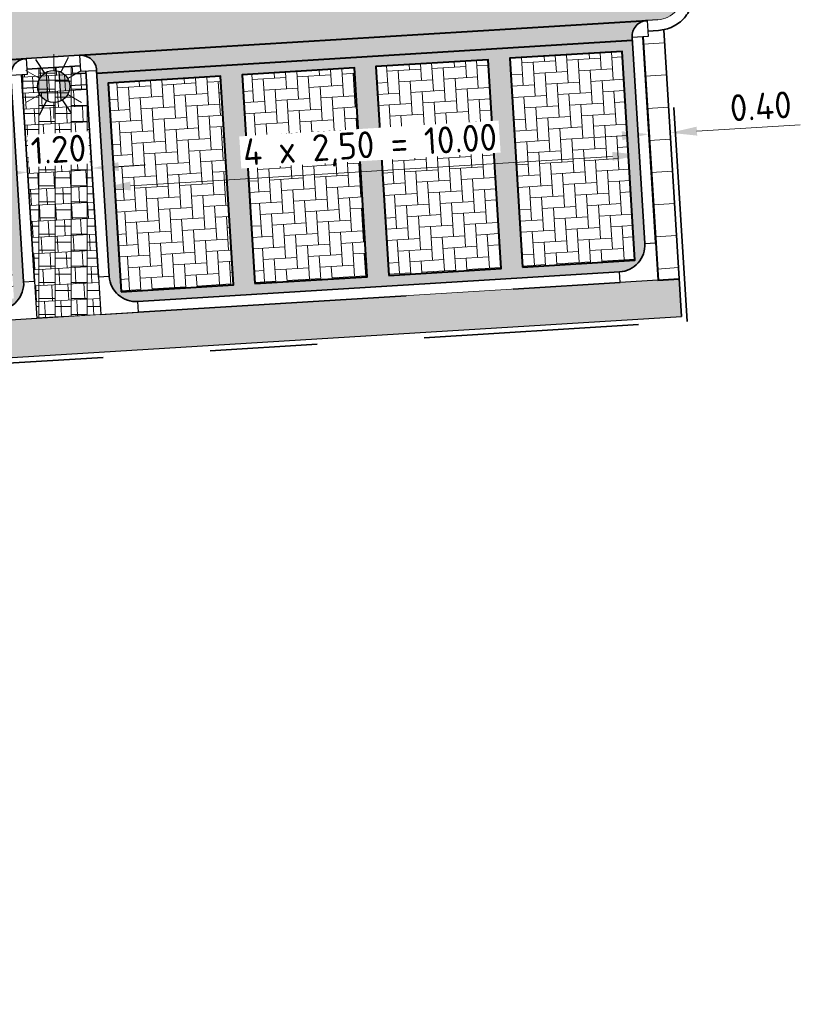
# Model space of a CAD drawing. Header units: metres. Extents: x 162305 to 163132, y 502542 to 502928.
# Tile 185 of 222: x 162648 to 162662, y 502785 to 502803. Entities that reach past the tile are written whole.
import ezdxf
from ezdxf.enums import TextEntityAlignment as Align

# ---------------------------------------------------------------- set-up
doc = ezdxf.new("R2010")
doc.units = ezdxf.units.M
doc.linetypes.add('VH-OPSLUITBAND-SO', pattern=[10, 4, -2, 2, -2])
doc.linetypes.add('VH-TROTTOIRBAND-SO', pattern=[15, 5, -2, 2, -2, 2, -2])
for name, color, linetype, lineweight, true_color in [('B-WE-OV-LICHTMAST-S-200', 190, 'Continuous', 18, 0x7f00ff), ('N-BH-VH-VERHARDING_BETONSTRAATSTEEN-Matje', 253, 'Continuous', 13, 0x828282), ('N-BH-VH-VERHARDING_TEGEL-A', 253, 'Continuous', 13, 0x828282), ('N-BH-VH-VERHARDING_TEGEL-Grijs', 253, 'Continuous', 13, 0x828282), ('N-WE-OV-LICHTMAST-S-200', 190, 'Continuous', 25, 0x7f00ff), ('N-WE-VH-GOOT_BSS-G', 5, 'Continuous', 35, 0x0000ff), ('N-WE-VH-KANTOPSLUITING_OPSLUITBAND_100X200-G', 150, 'VH-OPSLUITBAND-SO', 35, 0x007fff), ('N-WE-VH-KANTOPSLUITING_TROTTOIRBAND_180X200-G', 6, 'VH-TROTTOIRBAND-SO', 35, 0xff00ff), ('N01-WE-VH-OPENVERHARDING_BETONSTRAATSTEEN-A', 32, 'Continuous', 18, 0xbd5e00)]:
    doc.layers.add(name, color=color, linetype=linetype, lineweight=lineweight, true_color=true_color)
for name, color, linetype, lineweight in [('N-BH-VH-MATERIAALGRENS-G', 7, 'Continuous', 40), ('N-WB-BANDEN-VOORKANTBAND', 2, 'Continuous', 30), ('N-WE-VH-KANTOPSLUITING_VOORKANTBAND-G', 50, 'Continuous', 35), ('N-WE-VH-OPENVERHARDING_BETONSTRAATSTEEN-A', 92, 'Continuous', 18), ('N-WE-VH-OPENVERHARDING_TEGEL-A', 92, 'Continuous', 18), ('NW-HOEKELEMENT PARKEERPLAATS', 2, 'Continuous', 30), ('X-XX-AL-M', 7, 'Continuous', 18)]:
    doc.layers.add(name, color=color, linetype=linetype, lineweight=lineweight)
doc.layers.add('X-XX-AL-HULPLIJN 01-G', color=1, linetype='Continuous', lineweight=18, true_color=0xff0000, plot=False)
doc.styles.add('NLCS-ISO', font='NLCS-ISO.ttf')
doc.styles.add('NLCS-ISO-M200-T25', font='NLCS-ISO.ttf', dxfattribs={"height": 0.5})
doc.dimstyles.new('NLCS-M200-T25-PIJL_L2_H2', dxfattribs={"dimscale": 0.2, "dimtxt": 2.5, "dimasz": 2.5, "dimexe": 2, "dimexo": 2, "dimgap": 0.7, "dimtad": 1, "dimzin": 0, "dimdsep": 46, "dimtxsty": 'NLCS-ISO-M200-T25', "dimcen": 0, "dimdle": 2, "dimclrd": 256, "dimclre": 256, "dimclrt": 256, "dimazin": 0, "dimtfac": 1, "dimtdec": 3, "dimtofl": 0, "dimtmove": 0, "dimatfit": 3, "dimfxl": 2, "dimfxlon": 1, "dimtfillclr": 256, "dimtolj": 1, "dimtzin": 0, "dimlwd": -1, "dimlwe": -1, "dimarcsym": 0})

# ---------------------------------------------------------------- blocks, each defined once
blk = doc.blocks.new('*D324')
at = {"layer": 'X-XX-AL-M', "transparency": 16777216}
for p, q in [((162649.386, 502800.208), (162649.885, 502800.239)), ((162647.19, 502800.073), (162646.691, 502800.042)), ((162647.689, 502800.104), (162647.713, 502799.705)), ((162648.886, 502800.178), (162648.911, 502799.778))]:
    blk.add_line(p, q, dxfattribs=at)
for points in [[(162649.38, 502800.291), (162649.391, 502800.125), (162648.886, 502800.178)], [(162647.185, 502800.156), (162647.195, 502799.99), (162647.689, 502800.104)]]:
    blk.add_solid(points, dxfattribs=at)
at = {"layer": 'X-XX-AL-M', "transparency": 16777216, "insert": (162648.264, 502800.53), "char_height": 0.5, "attachment_point": 5, "rotation": 3.5212, "style": 'NLCS-ISO-M200-T25', "bg_fill": 3, "box_fill_scale": 1.1, "bg_fill_color": 256, "bg_fill_true_color": 13158600, "bg_fill_transparency": 0}
blk.add_mtext('\\A1;1.20', dxfattribs=at)
at = {"layer": 'Defpoints', "color": 0, "transparency": 16777216}
for p in [(162648.878, 502800.323), (162647.688, 502800.108), (162648.886, 502800.178)]:
    blk.add_point(p, dxfattribs=at)
blk = doc.blocks.new('*D325')
at = {"layer": 'Defpoints', "color": 0, "transparency": 16777216}
for p in [(162659.086, 502800.5), (162649.109, 502799.816), (162649.118, 502799.673)]:
    blk.add_point(p, dxfattribs=at)
at = {"layer": 'X-XX-AL-M', "transparency": 16777216}
for p, q in [((162658.591, 502800.399), (162649.608, 502799.847)), ((162659.09, 502800.43), (162659.115, 502800.031)), ((162649.109, 502799.816), (162649.085, 502800.215))]:
    blk.add_line(p, q, dxfattribs=at)
for points in [[(162658.586, 502800.482), (162658.596, 502800.316), (162659.09, 502800.43)], [(162649.603, 502799.93), (162649.613, 502799.763), (162649.109, 502799.816)]]:
    blk.add_solid(points, dxfattribs=at)
at = {"layer": 'X-XX-AL-M', "transparency": 16777216, "insert": (162654.073, 502800.562), "char_height": 0.5, "attachment_point": 5, "rotation": 3.5212, "style": 'NLCS-ISO-M200-T25', "bg_fill": 3, "box_fill_scale": 1.1, "bg_fill_color": 256, "bg_fill_true_color": 13158600, "bg_fill_transparency": 0}
blk.add_mtext('\\A1;4 x 2,50 = 10.00', dxfattribs=at)
blk = doc.blocks.new('*D326')
at = {"layer": 'Defpoints', "color": 0, "transparency": 16777216}
for p in [(162659.662, 502800.907), (162659.666, 502800.839), (162659.275, 502800.689)]:
    blk.add_point(p, dxfattribs=at)
at = {"layer": 'X-XX-AL-M', "transparency": 16777216}
for p, q in [((162659.267, 502800.814), (162659.242, 502801.214)), ((162660.165, 502800.87), (162662.092, 502800.988)), ((162658.768, 502800.784), (162658.269, 502800.753)), ((162659.666, 502800.839), (162659.691, 502800.44))]:
    blk.add_line(p, q, dxfattribs=at)
for points in [[(162660.16, 502800.953), (162660.17, 502800.786), (162659.666, 502800.839)], [(162658.763, 502800.867), (162658.773, 502800.7), (162659.267, 502800.814)]]:
    blk.add_solid(points, dxfattribs=at)
at = {"layer": 'X-XX-AL-M', "transparency": 16777216, "insert": (162661.354, 502801.333), "char_height": 0.5, "attachment_point": 5, "rotation": 3.5212, "style": 'NLCS-ISO-M200-T25', "bg_fill": 3, "box_fill_scale": 1.1, "bg_fill_color": 256, "bg_fill_true_color": 13158600, "bg_fill_transparency": 0}
blk.add_mtext('\\A1;0.40', dxfattribs=at)
blk = doc.blocks.new('*D334')
at = {"layer": 'Defpoints', "color": 0, "transparency": 16777216}
blk.add_point((162658.971, 502802.371), dxfattribs=at)
at = {"layer": 'X-XX-AL-M', "transparency": 16777216}
for p, q in [((162658.828, 502804.694), (162658.779, 502805.493)), ((162660.3, 502805.186), (162660.799, 502805.217)), ((162658.304, 502805.063), (162657.805, 502805.032)), ((162659.801, 502805.155), (162659.826, 502804.756))]:
    blk.add_line(p, q, dxfattribs=at)
for points in [[(162660.295, 502805.269), (162660.306, 502805.103), (162659.801, 502805.155)], [(162658.299, 502805.146), (162658.309, 502804.98), (162658.803, 502805.094)]]:
    blk.add_solid(points, dxfattribs=at)
at = {"layer": 'X-XX-AL-M', "transparency": 16777216, "insert": (162659.278, 502805.514), "char_height": 0.5, "attachment_point": 5, "rotation": 3.5212, "style": 'NLCS-ISO-M200-T25', "bg_fill": 3, "box_fill_scale": 1.1, "bg_fill_color": 256, "bg_fill_true_color": 13158600, "bg_fill_transparency": 0}
blk.add_mtext('\\A1;1.00', dxfattribs=at)
at = {"layer": 'Defpoints', "color": 0, "transparency": 16777216}
for p in [(162659.778, 502805.539), (162659.801, 502805.155)]:
    blk.add_point(p, dxfattribs=at)
blk = doc.blocks.new('B-SOV-LICHTMAST-SO')
for p, q in [((0, 1.5), (0, 3)), ((-1.299, 0.75), (-2.598, 1.5)), ((1.299, 0.75), (2.598, 1.5)), ((-1.299, -0.75), (-2.598, -1.5)), ((1.299, -0.75), (2.598, -1.5)), ((0, -1.5), (0, -3))]:
    blk.add_line(p, q)
at = {"flags": 128}
for points in [[(-1.378, 0.593), (1.378, 0.593)], [(-1.378, -0.593), (1.378, -0.593)]]:
    blk.add_lwpolyline(points, dxfattribs=at)
blk.add_circle((0, 0), 1.5)
at = {"style": 'NLCS-ISO'}
blk.add_attdef('TYPE', text='', height=1.8, dxfattribs=at).set_placement((0, 3), align=Align.BOTTOM_CENTER)
blk = doc.blocks.new('SOV-LICHTMAST-SO')
h = blk.add_hatch(color=256)
h.paths.add_polyline_path([(1.378, 0.593, 0.658505), (-1.378, 0.593)])
h.paths.add_polyline_path([(-1.378, -0.593, 0.658505), (1.378, -0.593)])
at = {"flags": 128}
for points in [[(0, 1.5), (0, 3)], [(-2.598, 1.5), (-1.299, 0.75)], [(1.299, 0.75), (2.598, 1.5)], [(-1.378, 0.593), (1.378, 0.593)], [(-2.598, -1.5), (-1.299, -0.75)], [(-1.378, -0.593), (1.378, -0.593)], [(2.598, -1.5), (1.299, -0.75)], [(0, -1.5), (0, -3)]]:
    blk.add_lwpolyline(points, dxfattribs=at)
blk.add_circle((0, 0), 1.5)
at = {"style": 'NLCS-ISO'}
blk.add_attdef('TYPE', text='', height=1.8, dxfattribs=at).set_placement((0, 3), align=Align.BOTTOM_CENTER)

msp = doc.modelspace()

# ---------------------------------------------------------------- hatches: boundary and pattern name
at = {"layer": 'N-WE-VH-OPENVERHARDING_BETONSTRAATSTEEN-A', "true_color": 0x333333}
h = msp.add_hatch(dxfattribs=at)
h.set_pattern_fill('AVH-BSS_DIKFORMAAT_HALFST', color=250, scale=2, angle=273.5529, pattern_type=2)
h.set_pattern_definition([(273.552878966, (0, 0), (0.23225760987, -0.40037657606), [0.138, -0.138]), (3.552878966, (0, 0), (-0.00855181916, 0.137734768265), [])])
h.paths.add_polyline_path([(162647, 502808.043), (162646.766, 502811.836, 0.414214), (162646.237, 502812.304), (162634.758, 502811.598, 0.414214), (162634.29, 502811.068), (162634.523, 502807.276)])
h.paths.add_polyline_path([(162641.797, 502807.923), (162639.701, 502807.795), (162639.462, 502811.688), (162641.558, 502811.816)], flags=16)
h.paths.add_polyline_path([(162641.958, 502811.841), (162644.053, 502811.97), (162644.292, 502808.077), (162642.197, 502807.948)], flags=16)
h.paths.add_polyline_path([(162639.301, 502807.77), (162637.206, 502807.641), (162636.967, 502811.534), (162639.063, 502811.663)], flags=16)
h.paths.add_polyline_path([(162644.454, 502811.995), (162646.549, 502812.123), (162646.788, 502808.23), (162644.693, 502808.102)], flags=16)
h.paths.add_polyline_path([(162636.806, 502807.616), (162634.711, 502807.487), (162634.472, 502811.38), (162636.567, 502811.509)], flags=16)
h.paths.add_polyline_path([(162658.578, 502808.756), (162658.345, 502812.548, 0.414214), (162657.815, 502813.017), (162648.832, 502812.464, 0.414214), (162648.363, 502811.934), (162648.597, 502808.141)])
h.paths.add_polyline_path([(162650.88, 502808.482), (162648.784, 502808.353), (162648.545, 502812.246), (162650.641, 502812.375)], flags=16)
h.paths.add_polyline_path([(162651.041, 502812.4), (162653.136, 502812.529), (162653.375, 502808.636), (162651.279, 502808.507)], flags=16)
h.paths.add_polyline_path([(162653.535, 502812.553), (162655.631, 502812.682), (162655.869, 502808.789), (162653.774, 502808.66)], flags=16)
h.paths.add_polyline_path([(162656.032, 502812.707), (162658.127, 502812.836), (162658.366, 502808.943), (162656.271, 502808.814)], flags=16)
h.paths.add_polyline_path([(162648.978, 502801.953), (162649.211, 502798.16, 0.414214), (162649.741, 502797.692), (162658.724, 502798.245, 0.414214), (162659.192, 502798.775), (162658.959, 502802.567)])
h.paths.add_polyline_path([(162651.685, 502801.92), (162653.781, 502802.048), (162654.02, 502798.155), (162651.924, 502798.027)], flags=16)
h.paths.add_polyline_path([(162651.524, 502798.002), (162649.429, 502797.873), (162649.19, 502801.766), (162651.286, 502801.895)], flags=16)
h.paths.add_polyline_path([(162654.18, 502802.073), (162656.275, 502802.202), (162656.514, 502798.309), (162654.419, 502798.18)], flags=16)
h.paths.add_polyline_path([(162656.676, 502802.227), (162658.771, 502802.355), (162659.01, 502798.462), (162656.915, 502798.334)], flags=16)
h.paths.add_polyline_path([(162634.904, 502801.087), (162635.138, 502797.294, 0.414214), (162635.667, 502796.826), (162647.146, 502797.532, 0.414214), (162647.614, 502798.062), (162647.381, 502801.855)])
h.paths.add_polyline_path([(162644.937, 502797.596), (162642.841, 502797.468), (162642.603, 502801.361), (162644.698, 502801.489)], flags=16)
h.paths.add_polyline_path([(162645.098, 502801.514), (162647.193, 502801.643), (162647.432, 502797.75), (162645.337, 502797.621)], flags=16)
h.paths.add_polyline_path([(162642.442, 502797.443), (162640.346, 502797.314), (162640.107, 502801.207), (162642.203, 502801.336)], flags=16)
h.paths.add_polyline_path([(162639.946, 502797.289), (162637.851, 502797.161), (162637.612, 502801.054), (162639.707, 502801.182)], flags=16)
h.paths.add_polyline_path([(162637.451, 502797.136), (162635.356, 502797.007), (162635.117, 502800.9), (162637.212, 502801.029)], flags=16)
at = {"layer": 'N-WE-VH-OPENVERHARDING_BETONSTRAATSTEEN-A', "true_color": 0xffffff}
h = msp.add_hatch(dxfattribs=at)
h.set_pattern_fill('AVH-BSS_KEIFORMAAT_ELLEBOOG', scale=2, angle=93.5118, pattern_type=2)
h.set_pattern_definition([(93.511808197, (0, 0), (-0.22246905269, 0.19674226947), [0.63, -0.21]), (3.511808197, (-0.41921, -0.02573), (-0.22246905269, 0.19674226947), [0.63, -0.21])])
h.paths.add_polyline_path([(162656.676, 502802.227), (162658.771, 502802.355), (162659.01, 502798.462), (162656.915, 502798.334)])
h.paths.add_polyline_path([(162654.18, 502802.073), (162656.275, 502802.202), (162656.514, 502798.309), (162654.419, 502798.18)])
h.paths.add_polyline_path([(162651.685, 502801.92), (162653.781, 502802.048), (162654.02, 502798.155), (162651.924, 502798.027)])
h.paths.add_polyline_path([(162649.19, 502801.766), (162651.286, 502801.895), (162651.524, 502798.002), (162649.429, 502797.873)])
h.paths.add_polyline_path([(162645.098, 502801.514), (162647.193, 502801.643), (162647.432, 502797.75), (162645.337, 502797.621)])
h.paths.add_polyline_path([(162642.603, 502801.361), (162644.698, 502801.489), (162644.937, 502797.596), (162642.841, 502797.468)])
h.paths.add_polyline_path([(162640.107, 502801.207), (162642.203, 502801.336), (162642.442, 502797.443), (162640.346, 502797.314)])
h.paths.add_polyline_path([(162637.612, 502801.054), (162639.707, 502801.182), (162639.946, 502797.289), (162637.851, 502797.161)])
h.paths.add_polyline_path([(162635.117, 502800.9), (162637.212, 502801.029), (162637.451, 502797.136), (162635.356, 502797.007)])
h.paths.add_polyline_path([(162656.032, 502812.707), (162658.127, 502812.836), (162658.366, 502808.943), (162656.271, 502808.814)])
h.paths.add_polyline_path([(162653.535, 502812.553), (162655.631, 502812.682), (162655.869, 502808.789), (162653.774, 502808.66)])
h.paths.add_polyline_path([(162651.041, 502812.4), (162653.136, 502812.529), (162653.375, 502808.636), (162651.279, 502808.507)])
h.paths.add_polyline_path([(162648.545, 502812.246), (162650.641, 502812.375), (162650.88, 502808.482), (162648.784, 502808.353)])
h.paths.add_polyline_path([(162644.454, 502811.995), (162646.549, 502812.123), (162646.788, 502808.23), (162644.693, 502808.102)])
h.paths.add_polyline_path([(162641.958, 502811.841), (162644.053, 502811.97), (162644.292, 502808.077), (162642.197, 502807.948)])
h.paths.add_polyline_path([(162639.462, 502811.688), (162641.558, 502811.816), (162641.797, 502807.923), (162639.701, 502807.795)])
h.paths.add_polyline_path([(162636.967, 502811.534), (162639.063, 502811.663), (162639.301, 502807.77), (162637.206, 502807.641)])
h.paths.add_polyline_path([(162634.472, 502811.38), (162636.567, 502811.509), (162636.806, 502807.616), (162634.711, 502807.487)])
at = {"layer": 'N-WE-VH-OPENVERHARDING_BETONSTRAATSTEEN-A', "true_color": 0x333333}
h = msp.add_hatch(dxfattribs=at)
h.set_pattern_fill('AVH-BSS_DIKFORMAAT_HALFST', color=250, scale=2, angle=93.5212, pattern_type=2)
h.set_pattern_definition([(93.521152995, (0, 0), (-0.2320358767, 0.40050512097), [0.138, -0.138]), (183.521152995, (0, 0), (0.00847555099, -0.137739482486), [])])
h.paths.add_polyline_path([(162634.523, 502807.276), (162634.527, 502807.226, -0.414214), (162634.245, 502806.908), (162647.321, 502807.712, -0.414214), (162647.003, 502807.993), (162647, 502808.043)])
h.paths.add_polyline_path([(162648.597, 502808.141), (162648.6, 502808.092, -0.414214), (162648.319, 502807.774), (162658.899, 502808.425, -0.414214), (162658.581, 502808.706), (162658.578, 502808.756)])
h.paths.add_polyline_path([(162658.959, 502802.567), (162658.956, 502802.617, -0.414214), (162659.237, 502802.935), (162648.657, 502802.284, -0.414214), (162648.975, 502802.003), (162648.978, 502801.953)])
h.paths.add_polyline_path([(162634.583, 502801.418, -0.414214), (162634.901, 502801.137), (162634.904, 502801.087), (162647.381, 502801.855), (162647.378, 502801.905, -0.414214), (162647.659, 502802.223)])
at = {"layer": 'N-WE-VH-OPENVERHARDING_TEGEL-A', "true_color": 0x333333}
h = msp.add_hatch(dxfattribs=at)
h.set_pattern_fill('AVH-TEGEL_400X600_BLOK', color=250, angle=3.5974, pattern_type=2)
h.set_pattern_definition([(3.59736166, (0, 0), (-0.0376467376, 0.59881777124), []), (93.59736166, (0, 0), (-0.3992118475, -0.02509782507), [])])
h.paths.add_polyline_path([(162634.302, 502801.1), (162634.702, 502801.125), (162634.981, 502796.583), (162634.582, 502796.559)])
edge = h.paths.add_edge_path()
edge.add_arc((162659.406, 502803.446), 0.7, 273.5212, 281.7344)
edge.add_line((162659.548, 502802.761), (162659.834, 502798.113))
edge.add_line((162659.834, 502798.113), (162659.435, 502798.088))
edge.add_line((162659.435, 502798.088), (162659.155, 502802.63))
edge.add_line((162659.155, 502802.63), (162659.255, 502802.636))
edge.add_line((162659.255, 502802.636), (162659.249, 502802.736))
edge.add_line((162659.249, 502802.736), (162659.449, 502802.748))
edge = h.paths.add_edge_path()
edge.add_arc((162659.129, 502807.938), 0.7, 85.3079, 93.5212)
edge.add_line((162659.086, 502808.637), (162658.887, 502808.624))
edge.add_line((162658.887, 502808.624), (162658.88, 502808.724))
edge.add_line((162658.88, 502808.724), (162658.781, 502808.718))
edge.add_line((162658.781, 502808.718), (162658.501, 502813.259))
edge.add_line((162658.501, 502813.259), (162658.9, 502813.285))
edge.add_line((162658.9, 502813.285), (162659.186, 502808.636))
h.paths.add_polyline_path([(162633.648, 502811.73), (162634.047, 502811.755), (162634.327, 502807.213), (162633.928, 502807.189)])
h = msp.add_hatch(dxfattribs=at)
h.set_pattern_fill('AVH-TEGEL_300X300_HALFST', color=250, pattern_type=2)
h.set_pattern_definition([(0, (500, 0), (0.3, 0.15), [0.3, -0.3]), (90, (500, 0), (-0.3, 2e-17), [])])
h.paths.add_polyline_path([(162647.677, 502801.923), (162647.671, 502802.023), (162648.669, 502802.084), (162648.675, 502801.985), (162648.775, 502801.991), (162649.054, 502797.449), (162647.857, 502797.376), (162647.577, 502801.917)])
h = msp.add_hatch(dxfattribs=at)
h.set_pattern_fill('AVH-TEGEL_300X300_HALFST', color=250, angle=273.0855, pattern_type=2)
h.set_pattern_definition([(273.08552769, (0, 0), (0.165930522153, -0.291491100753), [0.3, -0.3]), (3.08552769, (0, 0), (-0.01614797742, 0.29956508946), [])])
h.paths.add_polyline_path([(162647.677, 502801.923), (162647.671, 502802.023), (162648.669, 502802.084), (162648.675, 502801.985), (162648.775, 502801.991), (162649.054, 502797.449), (162647.857, 502797.376), (162647.577, 502801.917)])
h = msp.add_hatch(dxfattribs=at)
h.set_pattern_fill('AVH-TEGEL_300X300_HALFST', color=250, angle=3.0361, pattern_type=2)
h.set_pattern_definition([(3.03605687, (0, 0), (0.29163426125, 0.165678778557), [0.3, -0.3]), (93.03605687, (0, 0), (-0.29957892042, -0.01588931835), [])])
h.paths.add_polyline_path([(162659.877, 502797.412), (162635.014, 502795.89), (162635.024, 502795.73), (162630.153, 502795.432), (162630.06, 502796.927), (162630.744, 502796.323), (162659.435, 502798.088), (162659.834, 502798.113)])
at = {"layer": 'N01-WE-VH-OPENVERHARDING_BETONSTRAATSTEEN-A'}
h = msp.add_hatch(dxfattribs=at)
h.set_pattern_fill('AVH-BSS_LINGEFORMAAT_KEPER', color=256, scale=2, angle=3.5212, pattern_type=2)
h.set_pattern_definition([(48.521153, (0, 0), (-0.0138970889, 0.225847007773), [0.64, -0.32]), (138.521153, (0.10597, 0.11987), (0.0138970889, -0.225847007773), [0.64, -0.32])])
edge = h.paths.add_edge_path()
edge.add_line((162630.453, 502806.674), (162659.098, 502808.437))
edge.add_arc((162659.129, 502807.938), 0.5, 3.5212, 93.5212, ccw=False)
edge.add_line((162659.628, 502807.969), (162659.905, 502803.477))
edge.add_arc((162659.406, 502803.446), 0.5, -86.4788, 3.5212, ccw=False)
edge.add_line((162659.436, 502802.947), (162659.237, 502802.935))
edge.add_line((162659.237, 502802.935), (162630.791, 502801.185))
edge.add_line((162630.791, 502801.185), (162630.453, 502806.674))

# ---------------------------------------------------------------- linework, layer by layer
at = {"layer": 'N-BH-VH-MATERIAALGRENS-G'}
for p, q in [((162648.657, 502802.284), (162659.237, 502802.935)), ((162648.978, 502801.953), (162658.959, 502802.567)), ((162634.583, 502801.418), (162647.659, 502802.223)), ((162659.435, 502798.088), (162659.834, 502798.113))]:
    msp.add_line(p, q, dxfattribs=at)
at = {"layer": 'N-BH-VH-MATERIAALGRENS-G', "flags": 128}
for points in [[(162656.915, 502798.334), (162659.01, 502798.462), (162658.771, 502802.355), (162656.676, 502802.227), (162656.915, 502798.334)], [(162654.419, 502798.18), (162656.514, 502798.309), (162656.275, 502802.202), (162654.18, 502802.073), (162654.419, 502798.18)], [(162649.429, 502797.873), (162651.524, 502798.002), (162651.286, 502801.895), (162649.19, 502801.766), (162649.429, 502797.873)], [(162651.924, 502798.027), (162654.02, 502798.155), (162653.781, 502802.048), (162651.685, 502801.92), (162651.924, 502798.027)]]:
    msp.add_lwpolyline(points, dxfattribs=at)
at = {"layer": 'N-BH-VH-VERHARDING_BETONSTRAATSTEEN-Matje', "flags": 128}
for points in [[(162656.676, 502802.227), (162658.771, 502802.355), (162659.01, 502798.462), (162656.915, 502798.334), (162656.676, 502802.227)], [(162654.18, 502802.073), (162656.275, 502802.202), (162656.514, 502798.309), (162654.419, 502798.18), (162654.18, 502802.073)], [(162649.19, 502801.766), (162651.286, 502801.895), (162651.524, 502798.002), (162649.429, 502797.873), (162649.19, 502801.766)], [(162651.685, 502801.92), (162653.781, 502802.048), (162654.02, 502798.155), (162651.924, 502798.027), (162651.685, 502801.92)]]:
    msp.add_lwpolyline(points, dxfattribs=at)
at = {"layer": 'N-BH-VH-VERHARDING_TEGEL-A', "flags": 128}
msp.add_lwpolyline([(162659.449, 502802.748, 0.035852), (162659.548, 502802.761), (162659.548, 502802.761), (162659.834, 502798.113), (162659.435, 502798.088), (162659.155, 502802.63), (162659.255, 502802.636), (162659.249, 502802.736), (162659.449, 502802.748)], format="xyb", dxfattribs=at)
at = {"layer": 'N-BH-VH-VERHARDING_TEGEL-Grijs'}
msp.add_line((162647.857, 502797.376), (162649.054, 502797.449), dxfattribs=at)
at = {"layer": 'N-BH-VH-VERHARDING_TEGEL-Grijs', "flags": 128}
for points in [[(162647.677, 502801.923), (162647.671, 502802.023), (162648.669, 502802.084), (162648.675, 502801.985), (162648.775, 502801.991), (162649.054, 502797.449), (162647.857, 502797.376), (162647.577, 502801.917), (162647.677, 502801.923)], [(162659.877, 502797.412), (162635.014, 502795.89), (162635.024, 502795.73), (162630.153, 502795.432), (162630.06, 502796.927), (162630.744, 502796.323), (162659.435, 502798.088), (162659.834, 502798.113), (162659.877, 502797.412)]]:
    msp.add_lwpolyline(points, dxfattribs=at)
at = {"layer": 'N-WB-BANDEN-VOORKANTBAND', "flags": 128}
for points in [[(162659.436, 502802.947), (162659.237, 502802.935)], [(162630.153, 502795.432), (162635.024, 502795.73), (162635.014, 502795.89), (162659.877, 502797.412)]]:
    msp.add_lwpolyline(points, dxfattribs=at)
at = {"layer": 'N-WE-VH-GOOT_BSS-G'}
msp.add_line((162648.978, 502801.953), (162658.959, 502802.567), dxfattribs=at)
at = {"layer": 'N-WE-VH-KANTOPSLUITING_OPSLUITBAND_100X200-G'}
msp.add_lwpolyline([(162634.674, 502724.63), (162630.259, 502795.338), (162635.13, 502795.636), (162635.12, 502795.796), (162659.983, 502797.318), (162659.646, 502802.789)], dxfattribs=at)
at = {"layer": 'N-WE-VH-KANTOPSLUITING_TROTTOIRBAND_180X200-G'}
for p, q in [((162659.392, 502798.787), (162659.155, 502802.63)), ((162647.671, 502802.023), (162648.669, 502802.084)), ((162647.814, 502798.074), (162647.577, 502801.917)), ((162649.011, 502798.148), (162648.775, 502801.991)), ((162649.753, 502797.492), (162658.736, 502798.045))]:
    msp.add_line(p, q, dxfattribs=at)
msp.add_lwpolyline([(162659.249, 502802.736), (162659.449, 502802.748, 0.414214), (162660.104, 502803.489), (162659.828, 502807.981, 0.414214), (162659.086, 502808.637), (162658.887, 502808.624)], format="xyb", dxfattribs=at)
at = {"layer": 'N-WE-VH-KANTOPSLUITING_VOORKANTBAND-G'}
msp.add_line((162659.877, 502797.412), (162659.548, 502802.761), dxfattribs=at)
msp.add_lwpolyline([(162625.86, 502794.272), (162625.701, 502796.864, -0.414214), (162629.448, 502801.102), (162634.583, 502801.418, -0.414214), (162634.901, 502801.137), (162635.138, 502797.294, 0.414214), (162635.667, 502796.826), (162647.146, 502797.532, 0.414214), (162647.614, 502798.062), (162647.378, 502801.905, -0.414214), (162647.659, 502802.223), (162648.657, 502802.284, -0.414214), (162648.975, 502802.003), (162649.211, 502798.16, 0.414214), (162649.741, 502797.692), (162658.724, 502798.245, 0.414214), (162659.192, 502798.775), (162658.956, 502802.617, -0.414214), (162659.237, 502802.935)], format="xyb", dxfattribs=at)
at = {"layer": 'NW-HOEKELEMENT PARKEERPLAATS', "flags": 128}
for points in [[(162659.237, 502802.935), (162659.255, 502802.636), (162658.956, 502802.617)], [(162648.657, 502802.284), (162648.675, 502801.985), (162648.975, 502802.003)], [(162647.659, 502802.223), (162647.677, 502801.923), (162647.378, 502801.905)], [(162659.192, 502798.775), (162659.392, 502798.787), (162659.435, 502798.088), (162658.736, 502798.045), (162658.724, 502798.245)], [(162647.614, 502798.062), (162647.814, 502798.074), (162647.857, 502797.376), (162647.158, 502797.333), (162647.146, 502797.532)], [(162649.211, 502798.16), (162649.011, 502798.148), (162649.054, 502797.449), (162649.753, 502797.492), (162649.741, 502797.692)]]:
    msp.add_lwpolyline(points, dxfattribs=at)
at = {"layer": 'X-XX-AL-HULPLIJN 01-G', "flags": 128}
msp.add_lwpolyline([(162630.453, 502806.674), (162659.098, 502808.437, -0.414214), (162659.628, 502807.969), (162659.905, 502803.477, -0.414214), (162659.436, 502802.947), (162630.791, 502801.185)], format="xyb", close=True, dxfattribs=at)

# ---------------------------------------------------------------- block references
at = {"layer": 'B-WE-OV-LICHTMAST-S-200', "xscale": 0.2, "yscale": 0.2}
msp.add_blockref('B-SOV-LICHTMAST-SO', (162648.175, 502801.703), dxfattribs=at)
at = {"layer": 'N-WE-OV-LICHTMAST-S-200', "xscale": 0.2, "yscale": 0.2, "zscale": 0.5197200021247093, "rotation": 93.62408810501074}
msp.add_blockref('SOV-LICHTMAST-SO', (162648.175, 502801.703), dxfattribs=at)

# ---------------------------------------------------------------- next in the draw order: dimensions: what is measured, and where the dimension line sits
at = {"layer": 'X-XX-AL-M'}
dim = msp.add_linear_dim(base=(162648.886, 502800.178), p1=(162647.688, 502800.108), p2=(162648.878, 502800.323), angle=3.5212, dimstyle='NLCS-M200-T25-PIJL_L2_H2', override={"dimtfill": 1}, dxfattribs=at)
dim.commit()
dim.dimension.update_dxf_attribs({"geometry": '*D324', "text_midpoint": (162648.288, 502800.141), "dimtype": 160})

# ---------------------------------------------------------------- next in the draw order: dimensions: what is measured, and where the dimension line sits
dim = msp.add_linear_dim(base=(162649.109, 502799.816), p1=(162659.086, 502800.5), p2=(162649.118, 502799.673), angle=3.5212, text='4 x 2,50 = <>', dimstyle='NLCS-M200-T25-PIJL_L2_H2', override={"dimtfill": 1}, dxfattribs=at)
dim.commit()
dim.dimension.update_dxf_attribs({"geometry": '*D325', "text_midpoint": (162654.073, 502800.562)})

# ---------------------------------------------------------------- next in the draw order: dimensions: what is measured, and where the dimension line sits
for base, p1, p2, picture, middle in [((162659.801, 502805.155), (162658.971, 502802.371), (162659.778, 502805.539), '*D334', (162659.302, 502805.124)), ((162659.666, 502800.839), (162659.275, 502800.689), (162659.662, 502800.907), '*D326', (162661.378, 502800.944))]:
    dim = msp.add_linear_dim(base=base, p1=p1, p2=p2, angle=3.5212, dimstyle='NLCS-M200-T25-PIJL_L2_H2', override={"dimtfill": 1}, dxfattribs=at)
    dim.commit()
    dim.dimension.update_dxf_attribs({"geometry": picture, "text_midpoint": middle, "dimtype": 160})

doc.saveas('drawing.dxf')
